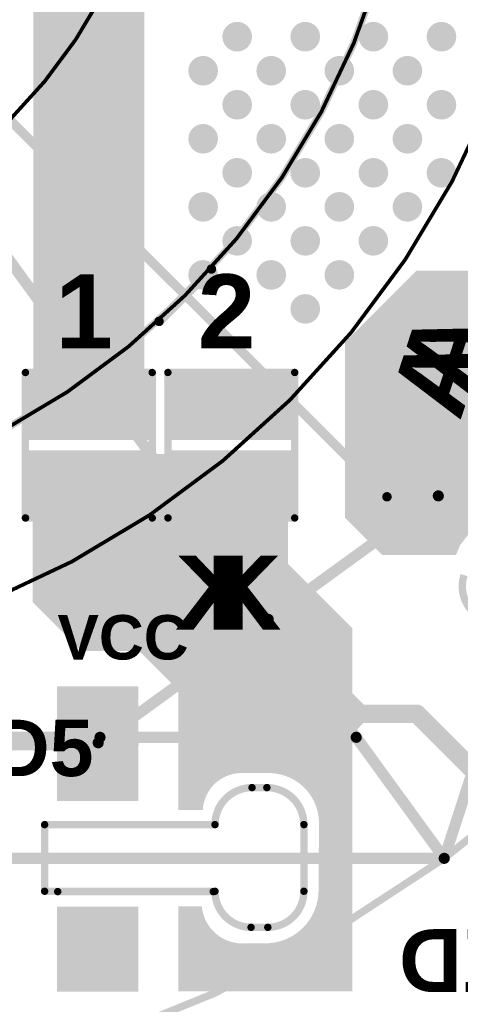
# Model space of a CAD drawing. Header units: inches. Extents: x -60 to 68, y -60 to 60.
# Tile 18 of 78: x 10 to 22, y -34 to -7. Entities that reach past the tile are written whole.
import ezdxf

# ---------------------------------------------------------------- set-up
doc = ezdxf.new("R2010")
doc.units = ezdxf.units.IN
for name, color, linetype in [('Bottom Copper', 5, 'Continuous'), ('Bottom Mask', 6, 'Continuous'), ('Bottom Overlay', 54, 'Continuous'), ('GUIDELINES', 56, 'Continuous'), ('Keep-Out Layer', 6, 'Continuous'), ('Mechanical 2', 216, 'Continuous'), ('Multi-Layer', 9, 'Continuous'), ('Pad Holes', 156, 'Continuous'), ('PENTA', 56, 'Continuous'), ('Top Copper', 1, 'Continuous'), ('Top Mask', 216, 'Continuous'), ('Top Overlay', 2, 'Continuous'), ('Top Paste', 8, 'Continuous'), ('Via Holes', 16, 'Continuous')]:
    doc.layers.add(name, color=color, linetype=linetype)
doc.styles.add('Arial_Bold', font='txt', dxfattribs={"height": 0.2})

# ---------------------------------------------------------------- blocks, each defined once
blk = doc.blocks.new('LED_PR_113_S_____7')
at = {"layer": 'Bottom Copper'}
h = blk.add_hatch(color=5, dxfattribs=at)
edge = h.paths.add_edge_path()
edge.add_arc((0, 0), 1.473, 0, 360)
at = {"layer": 'Bottom Mask'}
h = blk.add_hatch(color=6, dxfattribs=at)
edge = h.paths.add_edge_path()
edge.add_arc((0, 0), 1.575, 0, 360)
at = {"layer": 'Multi-Layer'}
h = blk.add_hatch(color=9, dxfattribs=at)
edge = h.paths.add_edge_path()
edge.add_arc((0, 0), 1.473, 0, 360)
at = {"layer": 'Pad Holes'}
h = blk.add_hatch(color=7, dxfattribs=at)
edge = h.paths.add_edge_path()
edge.add_arc((0, 0), 0.6, 0, 360)
at = {"layer": 'Top Copper'}
h = blk.add_hatch(color=1, dxfattribs=at)
edge = h.paths.add_edge_path()
edge.add_arc((0, 0), 1.473, 0, 360)
h = blk.add_hatch(color=1, dxfattribs=at)
edge = h.paths.add_edge_path()
edge.add_line((1.6, -2.6), (-0.151, -2.6))
edge.add_arc((-1.6, -3.112), 1.536, 19.4711, 90.0003)
edge.add_line((-1.6, -1.576), (-1.6, -0.3))
edge.add_line((-1.6, -0.3), (1.6, -0.3))
edge.add_line((1.6, -0.3), (1.6, -2.6))
at = {"layer": 'Top Mask'}
h = blk.add_hatch(color=216, dxfattribs=at)
edge = h.paths.add_edge_path()
edge.add_arc((0, 0), 1.575, 0, 360)
h = blk.add_hatch(color=216, dxfattribs=at)
edge = h.paths.add_edge_path()
edge.add_line((1.6, -2.6), (-0.151, -2.6))
edge.add_arc((-1.6, -3.112), 1.536, 19.4711, 90.0003)
edge.add_line((-1.6, -1.576), (-1.6, -0.3))
edge.add_line((-1.6, -0.3), (1.6, -0.3))
edge.add_line((1.6, -0.3), (1.6, -2.6))
at = {"layer": 'Keep-Out Layer'}
blk.add_lwpolyline([(-3, -3.001, 0.2, 0.2, -0.414214), (-2.025, -2.026, 0.2, 0.2, 0)], format="xyseb", dxfattribs=at)
at = {"layer": 'Bottom Overlay', "style": 'Arial_Bold', "text_generation_flag": 2}
blk.add_text('A', height=2, dxfattribs=at).set_placement((3.886, -0.641))
at = {"layer": 'Top Overlay', "style": 'Arial_Bold'}
blk.add_text('A', height=2, dxfattribs=at).set_placement((2.601, -0.641))
blk = doc.blocks.new('LED_PR_113_M______9')
at = {"layer": 'Bottom Copper'}
h = blk.add_hatch(color=5, dxfattribs=at)
edge = h.paths.add_edge_path()
edge.add_arc((30.236, 0.003), 1.473, 0, 360)
h = blk.add_hatch(color=5, dxfattribs=at)
edge = h.paths.add_edge_path()
edge.add_arc((26.496, -0.675), 1, 0, 360)
at = {"layer": 'Bottom Mask'}
h = blk.add_hatch(color=6, dxfattribs=at)
edge = h.paths.add_edge_path()
edge.add_arc((30.236, 0.003), 1.575, 0, 360)
h = blk.add_hatch(color=6, dxfattribs=at)
edge = h.paths.add_edge_path()
edge.add_arc((26.496, -0.675), 1.102, 0, 360)
at = {"layer": 'Multi-Layer'}
h = blk.add_hatch(color=9, dxfattribs=at)
edge = h.paths.add_edge_path()
edge.add_arc((30.236, 0.003), 1.473, 0, 360)
h = blk.add_hatch(color=9, dxfattribs=at)
edge = h.paths.add_edge_path()
edge.add_arc((26.496, -0.675), 1, 0, 360)
at = {"layer": 'Pad Holes'}
h = blk.add_hatch(color=7, dxfattribs=at)
edge = h.paths.add_edge_path()
edge.add_arc((30.236, 0.003), 0.6, 0, 360)
h = blk.add_hatch(color=7, dxfattribs=at)
edge = h.paths.add_edge_path()
edge.add_arc((26.496, -0.675), 0.5, 0, 360)
at = {"layer": 'Top Copper'}
h = blk.add_hatch(color=1, dxfattribs=at)
edge = h.paths.add_edge_path()
edge.add_line((28.656, -5.199), (29.29, -5.199))
edge.add_arc((30.39, -5.099), 1.104, 185.1886, 275.2003)
edge.add_line((30.49, -6.199), (30.998, -6.199))
edge.add_arc((31.004, -4.759), 1.44, 269.7979, 359.7977)
edge.add_line((32.443, -4.764), (32.455, -2.908))
edge.add_arc((31.101, -2.952), 1.354, 1.8806, 91.8809)
edge.add_line((31.057, -1.599), (30.417, -1.599))
edge.add_arc((30.367, -2.648), 1.051, 87.2655, 177.284)
edge.add_line((29.317, -2.599), (28.656, -2.599))
edge.add_line((28.656, -2.599), (28.656, 1.701))
edge.add_line((28.656, 1.701), (33.356, 1.701))
edge.add_line((33.356, 1.701), (33.356, -7.499))
edge.add_line((33.356, -7.499), (28.656, -7.499))
edge.add_line((28.656, -7.499), (28.656, -5.199))
h = blk.add_hatch(color=1, dxfattribs=at)
edge = h.paths.add_edge_path()
edge.add_arc((30.236, 0.003), 1.473, 0, 360)
for points in [[(27.58, 0.749), (25.38, 0.749), (25.38, -2.349), (27.58, -2.349)], [(27.58, -5.205), (25.38, -5.205), (25.38, -7.508), (27.58, -7.508)]]:
    blk.add_hatch(color=1, dxfattribs=at).paths.add_polyline_path(points)
h = blk.add_hatch(color=1, dxfattribs=at)
edge = h.paths.add_edge_path()
edge.add_arc((26.496, -0.675), 1, 0, 360)
at = {"layer": 'Top Mask'}
h = blk.add_hatch(color=216, dxfattribs=at)
edge = h.paths.add_edge_path()
edge.add_line((28.656, -5.199), (29.29, -5.199))
edge.add_arc((30.39, -5.099), 1.104, 185.1886, 275.2003)
edge.add_line((30.49, -6.199), (30.998, -6.199))
edge.add_arc((31.004, -4.759), 1.44, 269.7979, 359.7977)
edge.add_line((32.443, -4.764), (32.455, -2.908))
edge.add_arc((31.101, -2.952), 1.354, 1.8806, 91.8809)
edge.add_line((31.057, -1.599), (30.417, -1.599))
edge.add_arc((30.367, -2.648), 1.051, 87.2655, 177.284)
edge.add_line((29.317, -2.599), (28.656, -2.599))
edge.add_line((28.656, -2.599), (28.656, 1.701))
edge.add_line((28.656, 1.701), (33.356, 1.701))
edge.add_line((33.356, 1.701), (33.356, -7.499))
edge.add_line((33.356, -7.499), (28.656, -7.499))
edge.add_line((28.656, -7.499), (28.656, -5.199))
h = blk.add_hatch(color=216, dxfattribs=at)
edge = h.paths.add_edge_path()
edge.add_arc((30.236, 0.003), 1.575, 0, 360)
for points in [[(27.58, 0.749), (25.38, 0.749), (25.38, -2.349), (27.58, -2.349)], [(27.58, -5.205), (25.38, -5.205), (25.38, -7.508), (27.58, -7.508)]]:
    blk.add_hatch(color=216, dxfattribs=at).paths.add_polyline_path(points)
h = blk.add_hatch(color=216, dxfattribs=at)
edge = h.paths.add_edge_path()
edge.add_arc((26.496, -0.675), 1.102, 0, 360)
at = {"layer": 'Keep-Out Layer'}
for points in [[(29.647, -2.991, 0.2, 0.2, -0.414214), (30.647, -1.991, 0.2, 0.2, 0)], [(30.647, -1.991, 0.2, 0.2, 0), (31.047, -1.991, 0.2, 0.2, 0)], [(31.047, -1.991, 0.2, 0.2, -0.414214), (32.047, -2.991, 0.2, 0.2, 0)], [(25.047, -4.791, 0.2, 0.2, 0), (25.047, -2.991, 0.2, 0.2, 0)], [(25.047, -2.991, 0.2, 0.2, 0), (29.647, -2.991, 0.2, 0.2, 0)], [(32.047, -4.791, 0.2, 0.2, 0), (32.047, -2.991, 0.2, 0.2, 0)], [(25.047, -4.791, 0.2, 0.2, 0), (29.647, -4.791, 0.2, 0.2, 0)], [(25.4, -4.8, 0.2, 0.2, 0), (29.6, -4.8, 0.2, 0.2, 0)], [(30.621, -5.765, 0.2, 0.2, -0.414214), (29.647, -4.791, 0.2, 0.2, 0)], [(32.047, -4.791, 0.2, 0.2, -0.414214), (31.073, -5.765, 0.2, 0.2, 0)], [(30.621, -5.765, 0.2, 0.2, 0), (31.073, -5.765, 0.2, 0.2, 0)]]:
    blk.add_lwpolyline(points, format="xyseb", dxfattribs=at)
for points in [[(30.597, -1.991, 0.1, 0.1, 1), (30.697, -1.991, 0.1, 0.1, 1)], [(30.597, -1.991, 0.1, 0.1, 1), (30.697, -1.991, 0.1, 0.1, 1)], [(30.997, -1.991, 0.1, 0.1, 1), (31.097, -1.991, 0.1, 0.1, 1)], [(30.997, -1.991, 0.1, 0.1, 1), (31.097, -1.991, 0.1, 0.1, 1)], [(24.997, -2.991, 0.1, 0.1, 1), (25.097, -2.991, 0.1, 0.1, 1)], [(24.997, -2.991, 0.1, 0.1, 1), (25.097, -2.991, 0.1, 0.1, 1)], [(29.597, -2.991, 0.1, 0.1, 1), (29.697, -2.991, 0.1, 0.1, 1)], [(29.597, -2.991, 0.1, 0.1, 1), (29.697, -2.991, 0.1, 0.1, 1)], [(31.997, -2.991, 0.1, 0.1, 1), (32.097, -2.991, 0.1, 0.1, 1)], [(31.997, -2.991, 0.1, 0.1, 1), (32.097, -2.991, 0.1, 0.1, 1)], [(24.997, -4.791, 0.1, 0.1, 1), (25.097, -4.791, 0.1, 0.1, 1)], [(24.997, -4.791, 0.1, 0.1, 1), (25.097, -4.791, 0.1, 0.1, 1)], [(25.35, -4.8, 0.1, 0.1, 1), (25.45, -4.8, 0.1, 0.1, 1)], [(29.55, -4.8, 0.1, 0.1, 1), (29.65, -4.8, 0.1, 0.1, 1)], [(29.597, -4.791, 0.1, 0.1, 1), (29.697, -4.791, 0.1, 0.1, 1)], [(29.597, -4.791, 0.1, 0.1, 1), (29.697, -4.791, 0.1, 0.1, 1)], [(31.997, -4.791, 0.1, 0.1, 1), (32.097, -4.791, 0.1, 0.1, 1)], [(31.997, -4.791, 0.1, 0.1, 1), (32.097, -4.791, 0.1, 0.1, 1)], [(30.571, -5.765, 0.1, 0.1, 1), (30.671, -5.765, 0.1, 0.1, 1)], [(30.571, -5.765, 0.1, 0.1, 1), (30.671, -5.765, 0.1, 0.1, 1)], [(31.023, -5.765, 0.1, 0.1, 1), (31.123, -5.765, 0.1, 0.1, 1)], [(31.023, -5.765, 0.1, 0.1, 1), (31.123, -5.765, 0.1, 0.1, 1)]]:
    blk.add_lwpolyline(points, format="xyseb", close=True, dxfattribs=at)
at = {"layer": 'Bottom Overlay', "style": 'Arial_Bold', "text_generation_flag": 2}
blk.add_text('K', height=2, rotation=360, dxfattribs=at).set_placement((30.582, 2.276))
at = {"layer": 'Top Overlay', "style": 'Arial_Bold'}
for s, height, p in [('K', 2, (29.425, 2.276)), ('VCC', 1.2, (25.394, 1.47))]:
    blk.add_text(s, height=height, rotation=360, dxfattribs=at).set_placement(p)
blk = doc.blocks.new('UNION_2P_BIG_20')
at = {"layer": 'Top Copper'}
for points in [[(-1.676, 0.762), (-0.152, 0.762), (-0.152, -2.286), (-1.676, -2.286)], [(0.332, 0.765), (1.856, 0.765), (1.856, -2.283), (0.332, -2.283)]]:
    blk.add_hatch(color=1, dxfattribs=at).paths.add_polyline_path(points)
at = {"layer": 'Top Mask'}
for points in [[(-1.778, 0.864), (-0.051, 0.864), (-0.051, -2.388), (-1.778, -2.388)], [(0.23, 0.867), (1.958, 0.867), (1.958, -2.385), (0.23, -2.385)]]:
    blk.add_hatch(color=216, dxfattribs=at).paths.add_polyline_path(points)
at = {"layer": 'Top Paste'}
for points in [[(-1.676, 0.762), (-0.152, 0.762), (-0.152, -2.286), (-1.676, -2.286)], [(0.332, 0.765), (1.856, 0.765), (1.856, -2.283), (0.332, -2.283)]]:
    blk.add_hatch(color=8, dxfattribs=at).paths.add_polyline_path(points)
at = {"layer": 'Top Overlay'}
for points in [[(-1.875, -2.474, 0.2, 0.2, 0), (-1.875, 0.95, 0.2, 0.2, 0)], [(2.055, 0.95, 0.2, 0.2, 0), (-1.875, 0.95, 0.2, 0.2, 0)], [(2.055, -2.471, 0.2, 0.2, 0), (2.055, 0.95, 0.2, 0.2, 0)], [(2.055, -2.474, 0.2, 0.2, 0), (-1.875, -2.474, 0.2, 0.2, 0)]]:
    blk.add_lwpolyline(points, format="xyseb", dxfattribs=at)
for points in [[(-1.925, 0.95, 0.1, 0.1, 1), (-1.825, 0.95, 0.1, 0.1, 1)], [(-1.925, 0.95, 0.1, 0.1, 1), (-1.825, 0.95, 0.1, 0.1, 1)], [(2.005, 0.95, 0.1, 0.1, 1), (2.105, 0.95, 0.1, 0.1, 1)], [(2.005, 0.95, 0.1, 0.1, 1), (2.105, 0.95, 0.1, 0.1, 1)], [(-1.925, -2.474, 0.1, 0.1, 1), (-1.825, -2.474, 0.1, 0.1, 1)], [(-1.925, -2.474, 0.1, 0.1, 1), (-1.825, -2.474, 0.1, 0.1, 1)], [(2.005, -2.471, 0.1, 0.1, 1), (2.105, -2.471, 0.1, 0.1, 1)], [(2.005, -2.474, 0.1, 0.1, 1), (2.105, -2.474, 0.1, 0.1, 1)]]:
    blk.add_lwpolyline(points, format="xyseb", close=True, dxfattribs=at)
blk = doc.blocks.new('UNION_2P_BIG_21')
at = {"layer": 'Top Copper'}
for points in [[(-1.676, 0.762), (-0.152, 0.762), (-0.152, -2.286), (-1.676, -2.286)], [(0.332, 0.765), (1.856, 0.765), (1.856, -2.283), (0.332, -2.283)]]:
    blk.add_hatch(color=1, dxfattribs=at).paths.add_polyline_path(points)
at = {"layer": 'Top Mask'}
for points in [[(-1.778, 0.864), (-0.051, 0.864), (-0.051, -2.388), (-1.778, -2.388)], [(0.23, 0.867), (1.958, 0.867), (1.958, -2.385), (0.23, -2.385)]]:
    blk.add_hatch(color=216, dxfattribs=at).paths.add_polyline_path(points)
at = {"layer": 'Top Paste'}
for points in [[(-1.676, 0.762), (-0.152, 0.762), (-0.152, -2.286), (-1.676, -2.286)], [(0.332, 0.765), (1.856, 0.765), (1.856, -2.283), (0.332, -2.283)]]:
    blk.add_hatch(color=8, dxfattribs=at).paths.add_polyline_path(points)
at = {"layer": 'Top Overlay'}
for points in [[(-1.875, -2.474, 0.2, 0.2, 0), (-1.875, 0.95, 0.2, 0.2, 0)], [(2.055, 0.95, 0.2, 0.2, 0), (-1.875, 0.95, 0.2, 0.2, 0)], [(2.055, -2.471, 0.2, 0.2, 0), (2.055, 0.95, 0.2, 0.2, 0)], [(2.055, -2.474, 0.2, 0.2, 0), (-1.875, -2.474, 0.2, 0.2, 0)]]:
    blk.add_lwpolyline(points, format="xyseb", dxfattribs=at)
for points in [[(-1.925, 0.95, 0.1, 0.1, 1), (-1.825, 0.95, 0.1, 0.1, 1)], [(-1.925, 0.95, 0.1, 0.1, 1), (-1.825, 0.95, 0.1, 0.1, 1)], [(2.005, 0.95, 0.1, 0.1, 1), (2.105, 0.95, 0.1, 0.1, 1)], [(2.005, 0.95, 0.1, 0.1, 1), (2.105, 0.95, 0.1, 0.1, 1)], [(-1.925, -2.474, 0.1, 0.1, 1), (-1.825, -2.474, 0.1, 0.1, 1)], [(-1.925, -2.474, 0.1, 0.1, 1), (-1.825, -2.474, 0.1, 0.1, 1)], [(2.005, -2.471, 0.1, 0.1, 1), (2.105, -2.471, 0.1, 0.1, 1)], [(2.005, -2.474, 0.1, 0.1, 1), (2.105, -2.474, 0.1, 0.1, 1)]]:
    blk.add_lwpolyline(points, format="xyseb", close=True, dxfattribs=at)
blk = doc.blocks.new('TEST_POINT_TH_35')
at = {"layer": 'Bottom Copper'}
h = blk.add_hatch(color=5, dxfattribs=at)
edge = h.paths.add_edge_path()
edge.add_arc((0, 0), 0.825, 0, 360)
at = {"layer": 'Bottom Mask'}
h = blk.add_hatch(color=6, dxfattribs=at)
edge = h.paths.add_edge_path()
edge.add_arc((0, 0), 0.927, 0, 360)
at = {"layer": 'Multi-Layer'}
h = blk.add_hatch(color=9, dxfattribs=at)
edge = h.paths.add_edge_path()
edge.add_arc((0, 0), 0.825, 0, 360)
at = {"layer": 'Pad Holes'}
h = blk.add_hatch(color=7, dxfattribs=at)
edge = h.paths.add_edge_path()
edge.add_arc((0, 0), 0.5, 0, 360)
at = {"layer": 'Top Copper'}
h = blk.add_hatch(color=1, dxfattribs=at)
edge = h.paths.add_edge_path()
edge.add_arc((0, 0), 0.825, 0, 360)
at = {"layer": 'Top Mask'}
h = blk.add_hatch(color=216, dxfattribs=at)
edge = h.paths.add_edge_path()
edge.add_arc((0, 0), 0.927, 0, 360)
at = {"layer": 'Bottom Overlay'}
for points in [[(1.1, 0, 0.254, 0.254, 1), (-1.1, 0, 0.254, 0.254, 1)], [(-1.164, 0, 0.127, 0.127, 1), (-1.037, 0, 0.127, 0.127, 1)], [(1.037, 0, 0.127, 0.127, 1), (1.164, 0, 0.127, 0.127, 1)]]:
    blk.add_lwpolyline(points, format="xyseb", close=True, dxfattribs=at)
at = {"layer": 'Top Overlay'}
for points in [[(1.1, 0, 0.254, 0.254, 1), (-1.1, 0, 0.254, 0.254, 1)], [(-1.164, 0, 0.127, 0.127, 1), (-1.037, 0, 0.127, 0.127, 1)], [(1.037, 0, 0.127, 0.127, 1), (1.164, 0, 0.127, 0.127, 1)]]:
    blk.add_lwpolyline(points, format="xyseb", close=True, dxfattribs=at)
at = {"layer": 'Bottom Overlay', "style": 'Arial_Bold', "text_generation_flag": 2}
blk.add_text('K_LED', height=1.7, rotation=180, dxfattribs=at).set_placement((-2.482, 2.698))

msp = doc.modelspace()

# ---------------------------------------------------------------- hatches: boundary and pattern name
at = {"layer": 'Bottom Copper'}
h = msp.add_hatch(color=5, dxfattribs=at)
edge = h.paths.add_edge_path()
edge.add_arc((16.252, -7.864), 0.4, 0, 360)
h = msp.add_hatch(color=5, dxfattribs=at)
edge = h.paths.add_edge_path()
edge.add_arc((18.09, -7.864), 0.4, 0, 360)
h = msp.add_hatch(color=5, dxfattribs=at)
edge = h.paths.add_edge_path()
edge.add_arc((19.929, -7.864), 0.4, 0, 360)
h = msp.add_hatch(color=5, dxfattribs=at)
edge = h.paths.add_edge_path()
edge.add_arc((21.767, -7.864), 0.4, 0, 360)
h = msp.add_hatch(color=5, dxfattribs=at)
edge = h.paths.add_edge_path()
edge.add_arc((15.333, -8.784), 0.4, 0, 360)
h = msp.add_hatch(color=5, dxfattribs=at)
edge = h.paths.add_edge_path()
edge.add_arc((17.171, -8.784), 0.4, 0, 360)
h = msp.add_hatch(color=5, dxfattribs=at)
edge = h.paths.add_edge_path()
edge.add_arc((19.01, -8.784), 0.4, 0, 360)
h = msp.add_hatch(color=5, dxfattribs=at)
edge = h.paths.add_edge_path()
edge.add_arc((20.848, -8.784), 0.4, 0, 360)
h = msp.add_hatch(color=5, dxfattribs=at)
edge = h.paths.add_edge_path()
edge.add_arc((16.252, -9.703), 0.4, 0, 360)
h = msp.add_hatch(color=5, dxfattribs=at)
edge = h.paths.add_edge_path()
edge.add_arc((18.09, -9.703), 0.4, 0, 360)
h = msp.add_hatch(color=5, dxfattribs=at)
edge = h.paths.add_edge_path()
edge.add_arc((19.929, -9.703), 0.4, 0, 360)
h = msp.add_hatch(color=5, dxfattribs=at)
edge = h.paths.add_edge_path()
edge.add_arc((21.767, -9.703), 0.4, 0, 360)
h = msp.add_hatch(color=5, dxfattribs=at)
edge = h.paths.add_edge_path()
edge.add_arc((15.333, -10.622), 0.4, 0, 360)
h = msp.add_hatch(color=5, dxfattribs=at)
edge = h.paths.add_edge_path()
edge.add_arc((17.171, -10.622), 0.4, 0, 360)
h = msp.add_hatch(color=5, dxfattribs=at)
edge = h.paths.add_edge_path()
edge.add_arc((19.01, -10.622), 0.4, 0, 360)
h = msp.add_hatch(color=5, dxfattribs=at)
edge = h.paths.add_edge_path()
edge.add_arc((20.848, -10.622), 0.4, 0, 360)
h = msp.add_hatch(color=5, dxfattribs=at)
edge = h.paths.add_edge_path()
edge.add_arc((16.252, -11.541), 0.4, 0, 360)
h = msp.add_hatch(color=5, dxfattribs=at)
edge = h.paths.add_edge_path()
edge.add_arc((18.09, -11.541), 0.4, 0, 360)
h = msp.add_hatch(color=5, dxfattribs=at)
edge = h.paths.add_edge_path()
edge.add_arc((19.929, -11.541), 0.4, 0, 360)
h = msp.add_hatch(color=5, dxfattribs=at)
edge = h.paths.add_edge_path()
edge.add_arc((21.767, -11.541), 0.4, 0, 360)
h = msp.add_hatch(color=5, dxfattribs=at)
edge = h.paths.add_edge_path()
edge.add_arc((15.333, -12.461), 0.4, 0, 360)
h = msp.add_hatch(color=5, dxfattribs=at)
edge = h.paths.add_edge_path()
edge.add_arc((17.171, -12.461), 0.4, 0, 360)
h = msp.add_hatch(color=5, dxfattribs=at)
edge = h.paths.add_edge_path()
edge.add_arc((19.01, -12.461), 0.4, 0, 360)
h = msp.add_hatch(color=5, dxfattribs=at)
edge = h.paths.add_edge_path()
edge.add_arc((20.848, -12.461), 0.4, 0, 360)
h = msp.add_hatch(color=5, dxfattribs=at)
edge = h.paths.add_edge_path()
edge.add_arc((16.252, -13.38), 0.4, 0, 360)
h = msp.add_hatch(color=5, dxfattribs=at)
edge = h.paths.add_edge_path()
edge.add_arc((18.09, -13.38), 0.4, 0, 360)
h = msp.add_hatch(color=5, dxfattribs=at)
edge = h.paths.add_edge_path()
edge.add_arc((19.929, -13.38), 0.4, 0, 360)
h = msp.add_hatch(color=5, dxfattribs=at)
edge = h.paths.add_edge_path()
edge.add_arc((15.333, -14.299), 0.4, 0, 360)
h = msp.add_hatch(color=5, dxfattribs=at)
edge = h.paths.add_edge_path()
edge.add_arc((17.171, -14.299), 0.4, 0, 360)
h = msp.add_hatch(color=5, dxfattribs=at)
edge = h.paths.add_edge_path()
edge.add_arc((19.01, -14.299), 0.4, 0, 360)
h = msp.add_hatch(color=5, dxfattribs=at)
edge = h.paths.add_edge_path()
edge.add_arc((18.09, -15.218), 0.4, 0, 360)
at = {"layer": 'Top Copper'}
h = msp.add_hatch(color=1, dxfattribs=at)
edge = h.paths.add_edge_path()
edge.add_arc((16.252, -7.864), 0.4, 0, 360)
h = msp.add_hatch(color=1, dxfattribs=at)
edge = h.paths.add_edge_path()
edge.add_arc((18.09, -7.864), 0.4, 0, 360)
h = msp.add_hatch(color=1, dxfattribs=at)
edge = h.paths.add_edge_path()
edge.add_arc((19.929, -7.864), 0.4, 0, 360)
h = msp.add_hatch(color=1, dxfattribs=at)
edge = h.paths.add_edge_path()
edge.add_arc((21.767, -7.864), 0.4, 0, 360)
h = msp.add_hatch(color=1, dxfattribs=at)
edge = h.paths.add_edge_path()
edge.add_arc((15.333, -8.784), 0.4, 0, 360)
h = msp.add_hatch(color=1, dxfattribs=at)
edge = h.paths.add_edge_path()
edge.add_arc((17.171, -8.784), 0.4, 0, 360)
h = msp.add_hatch(color=1, dxfattribs=at)
edge = h.paths.add_edge_path()
edge.add_arc((19.01, -8.784), 0.4, 0, 360)
h = msp.add_hatch(color=1, dxfattribs=at)
edge = h.paths.add_edge_path()
edge.add_arc((20.848, -8.784), 0.4, 0, 360)
h = msp.add_hatch(color=1, dxfattribs=at)
edge = h.paths.add_edge_path()
edge.add_arc((16.252, -9.703), 0.4, 0, 360)
h = msp.add_hatch(color=1, dxfattribs=at)
edge = h.paths.add_edge_path()
edge.add_arc((18.09, -9.703), 0.4, 0, 360)
h = msp.add_hatch(color=1, dxfattribs=at)
edge = h.paths.add_edge_path()
edge.add_arc((19.929, -9.703), 0.4, 0, 360)
h = msp.add_hatch(color=1, dxfattribs=at)
edge = h.paths.add_edge_path()
edge.add_arc((21.767, -9.703), 0.4, 0, 360)
h = msp.add_hatch(color=1, dxfattribs=at)
edge = h.paths.add_edge_path()
edge.add_arc((15.333, -10.622), 0.4, 0, 360)
h = msp.add_hatch(color=1, dxfattribs=at)
edge = h.paths.add_edge_path()
edge.add_arc((17.171, -10.622), 0.4, 0, 360)
h = msp.add_hatch(color=1, dxfattribs=at)
edge = h.paths.add_edge_path()
edge.add_arc((19.01, -10.622), 0.4, 0, 360)
h = msp.add_hatch(color=1, dxfattribs=at)
edge = h.paths.add_edge_path()
edge.add_arc((20.848, -10.622), 0.4, 0, 360)
h = msp.add_hatch(color=1, dxfattribs=at)
edge = h.paths.add_edge_path()
edge.add_arc((16.252, -11.541), 0.4, 0, 360)
h = msp.add_hatch(color=1, dxfattribs=at)
edge = h.paths.add_edge_path()
edge.add_arc((18.09, -11.541), 0.4, 0, 360)
h = msp.add_hatch(color=1, dxfattribs=at)
edge = h.paths.add_edge_path()
edge.add_arc((19.929, -11.541), 0.4, 0, 360)
h = msp.add_hatch(color=1, dxfattribs=at)
edge = h.paths.add_edge_path()
edge.add_arc((21.767, -11.541), 0.4, 0, 360)
h = msp.add_hatch(color=1, dxfattribs=at)
edge = h.paths.add_edge_path()
edge.add_arc((15.333, -12.461), 0.4, 0, 360)
h = msp.add_hatch(color=1, dxfattribs=at)
edge = h.paths.add_edge_path()
edge.add_arc((17.171, -12.461), 0.4, 0, 360)
h = msp.add_hatch(color=1, dxfattribs=at)
edge = h.paths.add_edge_path()
edge.add_arc((19.01, -12.461), 0.4, 0, 360)
h = msp.add_hatch(color=1, dxfattribs=at)
edge = h.paths.add_edge_path()
edge.add_arc((20.848, -12.461), 0.4, 0, 360)
h = msp.add_hatch(color=1, dxfattribs=at)
edge = h.paths.add_edge_path()
edge.add_arc((16.252, -13.38), 0.4, 0, 360)
h = msp.add_hatch(color=1, dxfattribs=at)
edge = h.paths.add_edge_path()
edge.add_arc((18.09, -13.38), 0.4, 0, 360)
h = msp.add_hatch(color=1, dxfattribs=at)
edge = h.paths.add_edge_path()
edge.add_arc((19.929, -13.38), 0.4, 0, 360)
h = msp.add_hatch(color=1, dxfattribs=at)
edge = h.paths.add_edge_path()
edge.add_arc((15.333, -14.299), 0.4, 0, 360)
h = msp.add_hatch(color=1, dxfattribs=at)
edge = h.paths.add_edge_path()
edge.add_arc((17.171, -14.299), 0.4, 0, 360)
h = msp.add_hatch(color=1, dxfattribs=at)
edge = h.paths.add_edge_path()
edge.add_arc((19.01, -14.299), 0.4, 0, 360)
for points in [[(25.756, -14.3), (25.847, -14.416), (25.865, -14.426), (25.896, -14.464), (25.99, -14.517), (27.701, -15.073), (27.701, -15.073), (27.808, -15.086), (27.911, -15.056), (27.946, -15.029), (27.975, -15.021), (27.987, -15.012), (28.597, -15.622), (33.913, -15.622), (33.913, -18.604), (27.023, -18.604), (26.938, -18.509), (26.944, -18.46), (26.904, -18.318), (26.813, -18.202), (26.685, -18.13), (24.973, -17.574), (24.827, -17.557), (24.685, -17.597), (24.569, -17.688), (24.497, -17.816), (23.537, -20.771), (23.372, -20.937), (23.092, -20.973), (22.765, -21.109), (22.484, -21.324), (22.269, -21.605), (22.17, -21.842), (22.158, -21.865), (22.157, -21.868), (20.169, -21.868), (19.166, -20.865), (19.166, -16.112), (21.093, -14.184), (25.724, -14.184)], [(17.62, -22.102), (19.362, -23.844), (19.362, -25.125), (16.814, -27.673), (13.601, -24.46), (12.044, -24.46), (10.727, -23.142), (10.727, -19.144), (10.728, -19.143), (17.62, -19.143)], [(19.914, -26.158), (19.246, -25.49), (19.246, -26.827)]]:
    msp.add_hatch(color=1, dxfattribs=at).paths.add_polyline_path(points)
h = msp.add_hatch(color=1, dxfattribs=at)
edge = h.paths.add_edge_path()
edge.add_arc((18.09, -15.218), 0.4, 0, 360)
at = {"layer": 'Via Holes'}
h = msp.add_hatch(color=7, dxfattribs=at)
edge = h.paths.add_edge_path()
edge.add_arc((16.252, -7.864), 0.2, 0, 360)
h = msp.add_hatch(color=7, dxfattribs=at)
edge = h.paths.add_edge_path()
edge.add_arc((18.09, -7.864), 0.2, 0, 360)
h = msp.add_hatch(color=7, dxfattribs=at)
edge = h.paths.add_edge_path()
edge.add_arc((19.929, -7.864), 0.2, 0, 360)
h = msp.add_hatch(color=7, dxfattribs=at)
edge = h.paths.add_edge_path()
edge.add_arc((21.767, -7.864), 0.2, 0, 360)
h = msp.add_hatch(color=7, dxfattribs=at)
edge = h.paths.add_edge_path()
edge.add_arc((15.333, -8.784), 0.2, 0, 360)
h = msp.add_hatch(color=7, dxfattribs=at)
edge = h.paths.add_edge_path()
edge.add_arc((17.171, -8.784), 0.2, 0, 360)
h = msp.add_hatch(color=7, dxfattribs=at)
edge = h.paths.add_edge_path()
edge.add_arc((19.01, -8.784), 0.2, 0, 360)
h = msp.add_hatch(color=7, dxfattribs=at)
edge = h.paths.add_edge_path()
edge.add_arc((20.848, -8.784), 0.2, 0, 360)
h = msp.add_hatch(color=7, dxfattribs=at)
edge = h.paths.add_edge_path()
edge.add_arc((16.252, -9.703), 0.2, 0, 360)
h = msp.add_hatch(color=7, dxfattribs=at)
edge = h.paths.add_edge_path()
edge.add_arc((18.09, -9.703), 0.2, 0, 360)
h = msp.add_hatch(color=7, dxfattribs=at)
edge = h.paths.add_edge_path()
edge.add_arc((19.929, -9.703), 0.2, 0, 360)
h = msp.add_hatch(color=7, dxfattribs=at)
edge = h.paths.add_edge_path()
edge.add_arc((21.767, -9.703), 0.2, 0, 360)
h = msp.add_hatch(color=7, dxfattribs=at)
edge = h.paths.add_edge_path()
edge.add_arc((15.333, -10.622), 0.2, 0, 360)
h = msp.add_hatch(color=7, dxfattribs=at)
edge = h.paths.add_edge_path()
edge.add_arc((17.171, -10.622), 0.2, 0, 360)
h = msp.add_hatch(color=7, dxfattribs=at)
edge = h.paths.add_edge_path()
edge.add_arc((19.01, -10.622), 0.2, 0, 360)
h = msp.add_hatch(color=7, dxfattribs=at)
edge = h.paths.add_edge_path()
edge.add_arc((20.848, -10.622), 0.2, 0, 360)
h = msp.add_hatch(color=7, dxfattribs=at)
edge = h.paths.add_edge_path()
edge.add_arc((16.252, -11.541), 0.2, 0, 360)
h = msp.add_hatch(color=7, dxfattribs=at)
edge = h.paths.add_edge_path()
edge.add_arc((18.09, -11.541), 0.2, 0, 360)
h = msp.add_hatch(color=7, dxfattribs=at)
edge = h.paths.add_edge_path()
edge.add_arc((19.929, -11.541), 0.2, 0, 360)
h = msp.add_hatch(color=7, dxfattribs=at)
edge = h.paths.add_edge_path()
edge.add_arc((21.767, -11.541), 0.2, 0, 360)
h = msp.add_hatch(color=7, dxfattribs=at)
edge = h.paths.add_edge_path()
edge.add_arc((15.333, -12.461), 0.2, 0, 360)
h = msp.add_hatch(color=7, dxfattribs=at)
edge = h.paths.add_edge_path()
edge.add_arc((17.171, -12.461), 0.2, 0, 360)
h = msp.add_hatch(color=7, dxfattribs=at)
edge = h.paths.add_edge_path()
edge.add_arc((19.01, -12.461), 0.2, 0, 360)
h = msp.add_hatch(color=7, dxfattribs=at)
edge = h.paths.add_edge_path()
edge.add_arc((20.848, -12.461), 0.2, 0, 360)
h = msp.add_hatch(color=7, dxfattribs=at)
edge = h.paths.add_edge_path()
edge.add_arc((16.252, -13.38), 0.2, 0, 360)
h = msp.add_hatch(color=7, dxfattribs=at)
edge = h.paths.add_edge_path()
edge.add_arc((18.09, -13.38), 0.2, 0, 360)
h = msp.add_hatch(color=7, dxfattribs=at)
edge = h.paths.add_edge_path()
edge.add_arc((19.929, -13.38), 0.2, 0, 360)
h = msp.add_hatch(color=7, dxfattribs=at)
edge = h.paths.add_edge_path()
edge.add_arc((15.333, -14.299), 0.2, 0, 360)
h = msp.add_hatch(color=7, dxfattribs=at)
edge = h.paths.add_edge_path()
edge.add_arc((17.171, -14.299), 0.2, 0, 360)
h = msp.add_hatch(color=7, dxfattribs=at)
edge = h.paths.add_edge_path()
edge.add_arc((19.01, -14.299), 0.2, 0, 360)
h = msp.add_hatch(color=7, dxfattribs=at)
edge = h.paths.add_edge_path()
edge.add_arc((18.09, -15.218), 0.2, 0, 360)

# ---------------------------------------------------------------- linework, layer by layer
at = {"layer": 'GUIDELINES'}
for points in [[(25, 0, 0.1, 0.1, 1), (-25, 0, 0.1, 0.1, 1)], [(21, 0, 0.1, 0.1, 1), (-21, 0, 0.1, 0.1, 1)], [(14.3, 0, 0.1, 0.1, 1), (-14.3, 0, 0.1, 0.1, 1)], [(15.493, -14.142, 0.127, 0.127, 1), (15.62, -14.142, 0.127, 0.127, 1)], [(14.079, -15.556, 0.127, 0.127, 1), (14.206, -15.556, 0.127, 0.127, 1)], [(20.232, -20.295, 0.127, 0.127, 1), (20.359, -20.295, 0.127, 0.127, 1)]]:
    msp.add_lwpolyline(points, format="xyseb", close=True, dxfattribs=at)
for points in [[(0, 0, 0.254, 0.254, 0), (20.295, -20.295, 0.254, 0.254, 0)], [(14.142, -15.556, 0.254, 0.254, 0), (15.556, -14.142, 0.254, 0.254, 0)]]:
    msp.add_lwpolyline(points, format="xyseb", dxfattribs=at)
at = {"layer": 'Mechanical 2'}
msp.add_lwpolyline([(21, 0, 0.2, 0.2, 1), (-21, 0, 0.2, 0.2, 1)], format="xyseb", close=True, dxfattribs=at)
at = {"layer": 'PENTA'}
for points in [[(21.842, -30.063, 0.3, 0.3, 0), (35.341, 11.483, 0.3, 0.3, 0)], [(35.341, 11.483, 0.2, 0.2, -0.32492), (21.842, -30.063, 0.2, 0.2, 0)], [(0, 0, 0.3, 0.3, 0), (21.842, -30.063, 0.3, 0.3, 0)], [(17.091, -23.606, 0.3, 0.3, 0), (21.682, -20.27, 0.3, 0.3, 0)], [(12.5, -26.941, 0.3, 0.3, 0), (17.091, -23.606, 0.3, 0.3, 0)], [(12.548, -26.793, 0.3, 0.3, 0), (19.466, -26.793, 0.3, 0.3, 0)], [(12.548, -26.793, 0.3, 0.3, 0), (19.466, -26.793, 0.3, 0.3, 0)], [(-21.843, -30.062, 0.3, 0.3, 0), (21.842, -30.063, 0.3, 0.3, 0)], [(21.842, -30.063, 0.2, 0.2, -0.324929), (-21.843, -30.062, 0.2, 0.2, 0)]]:
    msp.add_lwpolyline(points, format="xyseb", dxfattribs=at)
for points in [[(21.607, -20.27, 0.15, 0.15, 1), (21.757, -20.27, 0.15, 0.15, 1)], [(17.016, -23.606, 0.15, 0.15, 1), (17.166, -23.606, 0.15, 0.15, 1)], [(17.016, -23.606, 0.15, 0.15, 1), (17.166, -23.606, 0.15, 0.15, 1)], [(12.425, -26.941, 0.15, 0.15, 1), (12.575, -26.941, 0.15, 0.15, 1)], [(12.473, -26.793, 0.15, 0.15, 1), (12.623, -26.793, 0.15, 0.15, 1)], [(12.473, -26.793, 0.15, 0.15, 1), (12.623, -26.793, 0.15, 0.15, 1)], [(19.391, -26.793, 0.15, 0.15, 1), (19.541, -26.793, 0.15, 0.15, 1)], [(19.391, -26.793, 0.15, 0.15, 1), (19.541, -26.793, 0.15, 0.15, 1)], [(21.767, -30.063, 0.15, 0.15, 1), (21.917, -30.063, 0.15, 0.15, 1)], [(21.767, -30.063, 0.15, 0.15, 1), (21.917, -30.063, 0.15, 0.15, 1)], [(21.767, -30.063, 0.15, 0.15, 1), (21.917, -30.063, 0.15, 0.15, 1)], [(21.792, -30.063, 0.1, 0.1, 1), (21.892, -30.063, 0.1, 0.1, 1)], [(21.792, -30.063, 0.1, 0.1, 1), (21.892, -30.063, 0.1, 0.1, 1)]]:
    msp.add_lwpolyline(points, format="xyseb", close=True, dxfattribs=at)
at = {"layer": 'Top Copper'}
for points in [[(12.247, -16.937, 3, 3, 0), (12.247, 9.063, 3, 3, 0)], [(21.076, -17.653, 2, 2, 0), (22.338, -16.391, 2, 2, 0)], [(21.076, -19.859, 2, 2, 0), (21.076, -17.653, 2, 2, 0)], [(16.242, -26.158, 0.5, 0.5, 0), (21.101, -26.158, 0.5, 0.5, 0)], [(21.101, -26.158, 0.5, 0.5, 0), (25.919, -30.977, 0.5, 0.5, 0)], [(12.447, -26.891, 0.5, 0.5, 0), (12.502, -26.836, 0.5, 0.5, 0)], [(10.075, -26.891, 0.5, 0.5, 0), (12.447, -26.891, 0.5, 0.5, 0)]]:
    msp.add_lwpolyline(points, format="xyseb", dxfattribs=at)
for points in [[(21.838, -16.391, 1, 1, 1), (22.838, -16.391, 1, 1, 1)], [(11.497, -16.937, 1.5, 1.5, 1), (12.997, -16.937, 1.5, 1.5, 1)], [(20.576, -17.653, 1, 1, 1), (21.576, -17.653, 1, 1, 1)], [(20.576, -17.653, 1, 1, 1), (21.576, -17.653, 1, 1, 1)], [(20.576, -19.859, 1, 1, 1), (21.576, -19.859, 1, 1, 1)], [(16.117, -26.158, 0.25, 0.25, 1), (16.367, -26.158, 0.25, 0.25, 1)], [(20.976, -26.158, 0.25, 0.25, 1), (21.226, -26.158, 0.25, 0.25, 1)], [(20.976, -26.158, 0.25, 0.25, 1), (21.226, -26.158, 0.25, 0.25, 1)], [(12.377, -26.836, 0.25, 0.25, 1), (12.627, -26.836, 0.25, 0.25, 1)], [(12.322, -26.891, 0.25, 0.25, 1), (12.572, -26.891, 0.25, 0.25, 1)], [(12.322, -26.891, 0.25, 0.25, 1), (12.572, -26.891, 0.25, 0.25, 1)]]:
    msp.add_lwpolyline(points, format="xyseb", close=True, dxfattribs=at)

# ---------------------------------------------------------------- block references
for name, p, rotation in [('LED_PR_113_S_____7', (21.076, -19.859), 72), ('UNION_2P_BIG_21', (13.009, -18.812), 270), ('UNION_2P_BIG_20', (16.855, -18.811), 270), ('TEST_POINT_TH_35', (25.919, -30.977), 180)]:
    msp.add_blockref(name, p, dxfattribs=dict(rotation=rotation))
msp.add_blockref('LED_PR_113_M______9', (-13.994, -26.161))

# ---------------------------------------------------------------- texts
at = {"layer": 'Top Overlay', "style": 'Arial_Bold'}
for s, p in [('1', (11.343, -16.288)), ('2', (15.188, -16.286))]:
    msp.add_text(s, height=2, rotation=360, dxfattribs=at).set_placement(p)
msp.add_text('LED5', height=1.524, dxfattribs=at).set_placement((6.931, -27.842))

doc.saveas('drawing.dxf')
